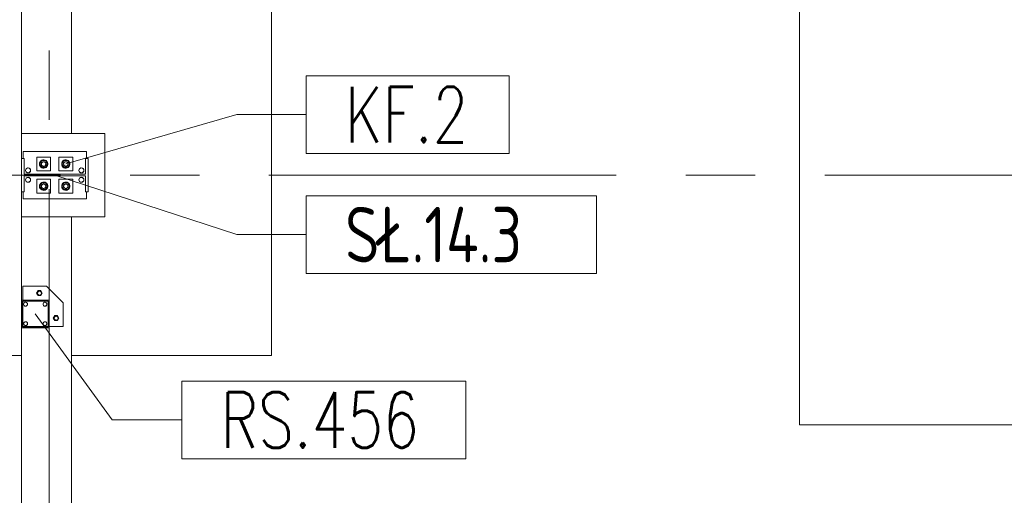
# Model space of a CAD drawing. Header units: millimetres. Extents: x 6807 to 7919, y 15387 to 15883.
# Tile 24 of 120: x 6985 to 7021, y 15635 to 15653. Entities that reach past the tile are written whole.
import ezdxf

# ---------------------------------------------------------------- set-up
doc = ezdxf.new("R2010")
doc.units = ezdxf.units.MM
doc.header["$LTSCALE"] = 10
doc.linetypes.add('MITTE', pattern=[2, 1.25, -0.25, 0.25, -0.25])
doc.layers.get('Defpoints').update_dxf_attribs({"color": 1})
for name, color, linetype, lineweight in [('PS_DIM', 4, 'Continuous', 13), ('PS_Object', 30, 'Continuous', 13), ('PS_Pos', 1, 'Continuous', 15), ('PS_SOLID', 7, 'Continuous', 30)]:
    doc.layers.add(name, color=color, linetype=linetype, lineweight=lineweight)
doc.styles.add('simplex', font='simplex.shx', dxfattribs={"width": 0.75})
doc.dimstyles.new('1_100_PRZ', dxfattribs={"dimtxt": 2, "dimasz": 1, "dimexe": 2, "dimexo": 5, "dimgap": 1, "dimtad": 1, "dimdec": 0, "dimlfac": 100, "dimtxsty": 'simplex', "dimblk": 'dimznak', "dimcen": 2, "dimse1": 1, "dimse2": 1, "dimclrd": 256, "dimclrt": 7, "dimadec": 1, "dimazin": 0, "dimtfac": 1, "dimtdec": 0, "dimtix": 1, "dimtmove": 2, "dimatfit": 3, "dimldrblk": 'dim-grot', "dimfxl": 1, "dimarcsym": 0})
doc.dimstyles.new('1_100_SC', dxfattribs={"dimtxt": 2, "dimasz": 1, "dimexe": 1, "dimexo": 1, "dimgap": 1, "dimtad": 1, "dimdec": 0, "dimlfac": 100, "dimtxsty": 'simplex', "dimblk": 'dimznak', "dimcen": 2, "dimclrd": 256, "dimclre": 256, "dimclrt": 7, "dimadec": 1, "dimazin": 0, "dimtfac": 1, "dimtdec": 0, "dimtix": 1, "dimtmove": 2, "dimatfit": 3, "dimldrblk": 'dim-grot', "dimfxl": 1, "dimarcsym": 0})

# ---------------------------------------------------------------- blocks, each defined once
blk = doc.blocks.new('dim-grot')
blk.add_hatch(color=256).paths.add_polyline_path([(0, 0), (-2, 0.5), (-2, -0.5)])
blk.add_lwpolyline([(0, 0), (-2, 0.5), (-2, -0.5), (0, 0)])
blk = doc.blocks.new('dimznak')
at = {"color": 0}
for points in [[(0, 2), (0, -2)], [(-2, 0), (2, 0)]]:
    blk.add_lwpolyline(points, dxfattribs=at)
at = {"color": 2}
blk.add_lwpolyline([(1, 1), (-1, -1)], dxfattribs=at)
blk = doc.blocks.new('*D425')
at = {"layer": 'Defpoints', "color": 0, "transparency": 16777216}
for p in [(6976.654, 15646.942), (6983.555, 15646.942, -0.807), (6985.422, 15641.442, -0.807)]:
    blk.add_point(p, dxfattribs=at)
at = {"layer": 'PS_DIM', "lineweight": -2, "transparency": 16777216}
for p, q in [((6976.654, 15647.942), (6976.654, 15648.942)), ((6976.654, 15641.442), (6976.654, 15646.942)), ((6976.654, 15640.442), (6976.654, 15639.442))]:
    blk.add_line(p, q, dxfattribs=at)
for p, rotation in [((6976.654, 15646.942), 270), ((6976.654, 15641.442), 90)]:
    blk.add_blockref('dimznak', p, dxfattribs=dict(at, rotation=rotation))
at = {"layer": 'PS_DIM', "color": 7, "transparency": 16777216, "insert": (6974.654, 15644.192), "char_height": 2, "attachment_point": 5, "rotation": 90, "style": 'simplex'}
blk.add_mtext('550', dxfattribs=at)
blk = doc.blocks.new('*D388')
at = {"layer": 'Defpoints', "color": 0, "transparency": 16777216}
for p in [(6983.3, 15662.648), (6983.3, 15648.425, -0.807), (6986.422, 15648.692, -0.807)]:
    blk.add_point(p, dxfattribs=at)
at = {"layer": 'PS_DIM', "lineweight": -2, "transparency": 16777216}
for p, q in [((6982.3, 15662.648), (6981.3, 15662.648)), ((6986.422, 15662.648), (6983.3, 15662.648)), ((6987.422, 15662.648), (6988.422, 15662.648))]:
    blk.add_line(p, q, dxfattribs=at)
blk.add_blockref('dimznak', (6983.3, 15662.648), dxfattribs=at)
at = {"layer": 'PS_DIM', "lineweight": -2, "transparency": 16777216, "rotation": 180}
blk.add_blockref('dimznak', (6986.422, 15662.648), dxfattribs=at)
at = {"layer": 'PS_DIM', "color": 7, "transparency": 16777216, "insert": (6984.878, 15666.885), "char_height": 2, "attachment_point": 5, "style": 'simplex'}
blk.add_mtext('312', dxfattribs=at)
blk = doc.blocks.new('*X225')
at = {"color": 1}
for p, q in [((6985.922, 15647.97, -0.807), (6988.691, 15644.152, -0.807)), ((7001.42, 15645.552, -0.807), (6991.191, 15645.552, -0.807)), ((6991.191, 15645.552, -0.807), (6991.191, 15642.752, -0.807)), ((7001.42, 15642.752, -0.807), (7001.42, 15645.552, -0.807)), ((6988.691, 15644.152, -0.807), (6991.191, 15644.152, -0.807)), ((6991.191, 15642.752, -0.807), (7001.42, 15642.752, -0.807))]:
    blk.add_line(p, q, dxfattribs=at)
at = {"color": 30, "style": 'simplex', "width": 0.75}
blk.add_text('RS.456', height=2, dxfattribs=at).set_placement((6992.591, 15643.152, -0.807))
blk = doc.blocks.new('*X260')
at = {"color": 1}
for p, q in [((6986.622, 15652.97, -0.807), (6993.172, 15650.827, -0.807)), ((7006.114, 15652.227, -0.807), (6995.672, 15652.227, -0.807)), ((6995.672, 15652.227, -0.807), (6995.672, 15649.427, -0.807)), ((7006.114, 15649.427, -0.807), (7006.114, 15652.227, -0.807)), ((6993.172, 15650.827, -0.807), (6995.672, 15650.827, -0.807)), ((6995.672, 15649.427, -0.807), (7006.114, 15649.427, -0.807))]:
    blk.add_line(p, q, dxfattribs=at)
at = {"color": 30, "style": 'simplex', "width": 0.75}
blk.add_text('SŁ.14.3', height=2, dxfattribs=at).set_placement((6997.072, 15649.827, -0.807))
blk = doc.blocks.new('*X261')
at = {"color": 1}
for p, q in [((7002.972, 15656.548, -0.807), (6995.672, 15656.548, -0.807)), ((6995.672, 15656.548, -0.807), (6995.672, 15653.748, -0.807)), ((7002.972, 15653.748, -0.807), (7002.972, 15656.548, -0.807)), ((6987.022, 15653.37, -0.807), (6993.172, 15655.148, -0.807)), ((6993.172, 15655.148, -0.807), (6995.672, 15655.148, -0.807)), ((6995.672, 15653.748, -0.807), (7002.972, 15653.748, -0.807))]:
    blk.add_line(p, q, dxfattribs=at)
at = {"color": 30, "style": 'simplex', "width": 0.75}
blk.add_text('KF.2', height=2, dxfattribs=at).set_placement((6997.072, 15654.148, -0.807))

msp = doc.modelspace()

# ---------------------------------------------------------------- linework, layer by layer
at = {"layer": 'PS_Object', "color": 5, "linetype": 'MITTE'}
for p, q in [((6986.422, 15493.934, -0.807), (6986.422, 15778.153, -0.807)), ((6854.332, 15646.942, -0.807), (7681.096, 15646.942, -0.807))]:
    msp.add_line(p, q, dxfattribs=at)
at = {"layer": 'PS_SOLID', "color": 253, "linetype": 'Continuous', "lineweight": 5}
for p, q in [((6985.422, 15658.442, -0.807), (6985.422, 15648.442, -0.807)), ((7013.422, 15655.942, -0.807), (7013.422, 15637.942, -0.807)), ((6994.422, 15640.442, -0.807), (6994.422, 15653.442, -0.807)), ((6987.222, 15648.442, -0.807), (6987.222, 15652.942, -0.807)), ((6985.422, 15648.442, -0.807), (6985.422, 15647.542, -0.807)), ((6985.422, 15648.442, -0.807), (6987.222, 15648.442, -0.807)), ((6988.422, 15648.442, -0.807), (6987.222, 15648.442, -0.807)), ((6988.422, 15645.442, -0.807), (6988.422, 15648.442, -0.807)), ((6985.422, 15646.342, -0.807), (6985.422, 15645.442, -0.807)), ((6987.222, 15645.442, -0.807), (6985.422, 15645.442, -0.807)), ((6985.422, 15645.442, -0.807), (6985.422, 15642.442, -0.807)), ((6987.222, 15645.442, -0.807), (6988.422, 15645.442, -0.807)), ((6987.222, 15588.442, -0.807), (6987.222, 15645.442, -0.807)), ((6985.422, 15641.442, -0.807), (6985.422, 15609.442, -0.807)), ((6984.422, 15640.442, -0.807), (6985.422, 15640.442, -0.807)), ((6987.222, 15640.442, -0.807), (6994.422, 15640.442, -0.807)), ((7013.422, 15637.942, -0.807), (7041.422, 15637.942, -0.807))]:
    msp.add_line(p, q, dxfattribs=at)
at = {"layer": 'PS_SOLID', "color": 3, "linetype": 'Continuous', "lineweight": 13}
for p, q in [((6985.646, 15647.792, -0.807), (6985.482, 15647.792, -0.807)), ((6985.482, 15647.792, -0.807), (6985.482, 15647.542, -0.807)), ((6986.187, 15647.792, -0.807), (6985.646, 15647.792, -0.807)), ((6986.987, 15647.792, -0.807), (6986.187, 15647.792, -0.807)), ((6987.566, 15647.792, -0.807), (6986.987, 15647.792, -0.807)), ((6987.762, 15647.792, -0.807), (6987.566, 15647.792, -0.807)), ((6987.762, 15647.542, -0.807), (6987.762, 15647.792, -0.807)), ((6985.52, 15647.542, -0.807), (6985.422, 15647.542, -0.807)), ((6985.422, 15647.542, -0.807), (6985.422, 15646.342, -0.807)), ((6985.52, 15646.973, -0.807), (6985.52, 15647.542, -0.807)), ((6986.237, 15647.592, -0.807), (6985.972, 15647.592, -0.807)), ((6985.972, 15647.592, -0.807), (6985.972, 15647.092, -0.807)), ((6986.077, 15647.382, -0.807), (6986.072, 15647.342, -0.807)), ((6986.093, 15647.419, -0.807), (6986.077, 15647.382, -0.807)), ((6986.152, 15647.462, -0.807), (6986.083, 15647.342, -0.807)), ((6986.119, 15647.451, -0.807), (6986.093, 15647.419, -0.807)), ((6986.153, 15647.475, -0.807), (6986.119, 15647.451, -0.807)), ((6986.147, 15647.369, -0.807), (6986.142, 15647.354, -0.807)), ((6986.142, 15647.354, -0.807), (6986.142, 15647.337, -0.807)), ((6986.144, 15647.36, -0.807), (6986.145, 15647.363, -0.807)), ((6986.145, 15647.363, -0.807), (6986.146, 15647.365, -0.807)), ((6986.154, 15647.384, -0.807), (6986.147, 15647.369, -0.807)), ((6986.227, 15647.462, -0.807), (6986.152, 15647.462, -0.807)), ((6986.152, 15647.381, -0.807), (6986.153, 15647.383, -0.807)), ((6986.191, 15647.488, -0.807), (6986.153, 15647.475, -0.807)), ((6986.153, 15647.383, -0.807), (6986.153, 15647.383, -0.807)), ((6986.164, 15647.397, -0.807), (6986.154, 15647.384, -0.807)), ((6986.176, 15647.407, -0.807), (6986.164, 15647.397, -0.807)), ((6986.166, 15647.398, -0.807), (6986.167, 15647.4, -0.807)), ((6986.167, 15647.4, -0.807), (6986.17, 15647.402, -0.807)), ((6986.19, 15647.415, -0.807), (6986.176, 15647.407, -0.807)), ((6986.182, 15647.411, -0.807), (6986.185, 15647.413, -0.807)), ((6986.185, 15647.413, -0.807), (6986.187, 15647.413, -0.807)), ((6986.205, 15647.42, -0.807), (6986.19, 15647.415, -0.807)), ((6986.232, 15647.491, -0.807), (6986.191, 15647.488, -0.807)), ((6986.222, 15647.422, -0.807), (6986.205, 15647.42, -0.807)), ((6986.205, 15647.42, -0.807), (6986.205, 15647.42, -0.807)), ((6986.205, 15647.42, -0.807), (6986.205, 15647.42, -0.807)), ((6986.238, 15647.42, -0.807), (6986.222, 15647.422, -0.807)), ((6986.225, 15647.421, -0.807), (6986.227, 15647.421, -0.807)), ((6986.291, 15647.462, -0.807), (6986.227, 15647.462, -0.807)), ((6986.227, 15647.421, -0.807), (6986.23, 15647.421, -0.807)), ((6986.272, 15647.483, -0.807), (6986.232, 15647.491, -0.807)), ((6986.472, 15647.592, -0.807), (6986.237, 15647.592, -0.807)), ((6986.253, 15647.415, -0.807), (6986.238, 15647.42, -0.807)), ((6986.245, 15647.418, -0.807), (6986.248, 15647.417, -0.807)), ((6986.248, 15647.417, -0.807), (6986.25, 15647.416, -0.807)), ((6986.267, 15647.407, -0.807), (6986.253, 15647.415, -0.807)), ((6986.28, 15647.397, -0.807), (6986.267, 15647.407, -0.807)), ((6986.267, 15647.407, -0.807), (6986.268, 15647.407, -0.807)), ((6986.268, 15647.407, -0.807), (6986.269, 15647.406, -0.807)), ((6986.308, 15647.464, -0.807), (6986.272, 15647.483, -0.807)), ((6986.289, 15647.384, -0.807), (6986.28, 15647.397, -0.807)), ((6986.282, 15647.394, -0.807), (6986.284, 15647.392, -0.807)), ((6986.284, 15647.392, -0.807), (6986.285, 15647.389, -0.807)), ((6986.297, 15647.369, -0.807), (6986.289, 15647.384, -0.807)), ((6986.36, 15647.342, -0.807), (6986.291, 15647.462, -0.807)), ((6986.293, 15647.376, -0.807), (6986.295, 15647.373, -0.807)), ((6986.295, 15647.373, -0.807), (6986.295, 15647.372, -0.807)), ((6986.301, 15647.354, -0.807), (6986.297, 15647.369, -0.807)), ((6986.301, 15647.337, -0.807), (6986.301, 15647.354, -0.807)), ((6986.301, 15647.353, -0.807), (6986.301, 15647.352, -0.807)), ((6986.301, 15647.352, -0.807), (6986.301, 15647.35, -0.807)), ((6986.338, 15647.436, -0.807), (6986.308, 15647.464, -0.807)), ((6986.359, 15647.401, -0.807), (6986.338, 15647.436, -0.807)), ((6986.37, 15647.362, -0.807), (6986.359, 15647.401, -0.807)), ((6986.37, 15647.342, -0.807), (6986.37, 15647.362, -0.807)), ((6986.472, 15647.092, -0.807), (6986.472, 15647.592, -0.807)), ((6987.037, 15647.592, -0.807), (6986.772, 15647.592, -0.807)), ((6986.772, 15647.592, -0.807), (6986.772, 15647.092, -0.807)), ((6986.877, 15647.382, -0.807), (6986.872, 15647.342, -0.807)), ((6986.893, 15647.419, -0.807), (6986.877, 15647.382, -0.807)), ((6986.952, 15647.462, -0.807), (6986.883, 15647.342, -0.807)), ((6986.919, 15647.451, -0.807), (6986.893, 15647.419, -0.807)), ((6986.953, 15647.475, -0.807), (6986.919, 15647.451, -0.807)), ((6986.947, 15647.369, -0.807), (6986.942, 15647.354, -0.807)), ((6986.942, 15647.354, -0.807), (6986.942, 15647.337, -0.807)), ((6986.944, 15647.36, -0.807), (6986.945, 15647.363, -0.807)), ((6986.945, 15647.363, -0.807), (6986.946, 15647.365, -0.807)), ((6986.954, 15647.384, -0.807), (6986.947, 15647.369, -0.807)), ((6987.027, 15647.462, -0.807), (6986.952, 15647.462, -0.807)), ((6986.952, 15647.381, -0.807), (6986.953, 15647.383, -0.807)), ((6986.991, 15647.488, -0.807), (6986.953, 15647.475, -0.807)), ((6986.953, 15647.383, -0.807), (6986.953, 15647.383, -0.807)), ((6986.964, 15647.397, -0.807), (6986.954, 15647.384, -0.807)), ((6986.976, 15647.407, -0.807), (6986.964, 15647.397, -0.807)), ((6986.966, 15647.398, -0.807), (6986.967, 15647.4, -0.807)), ((6986.967, 15647.4, -0.807), (6986.97, 15647.402, -0.807)), ((6986.99, 15647.415, -0.807), (6986.976, 15647.407, -0.807)), ((6986.982, 15647.411, -0.807), (6986.985, 15647.413, -0.807)), ((6986.985, 15647.413, -0.807), (6986.987, 15647.413, -0.807)), ((6987.005, 15647.42, -0.807), (6986.99, 15647.415, -0.807)), ((6987.032, 15647.491, -0.807), (6986.991, 15647.488, -0.807)), ((6987.022, 15647.422, -0.807), (6987.005, 15647.42, -0.807)), ((6987.005, 15647.42, -0.807), (6987.005, 15647.42, -0.807)), ((6987.005, 15647.42, -0.807), (6987.005, 15647.42, -0.807)), ((6987.038, 15647.42, -0.807), (6987.022, 15647.422, -0.807)), ((6987.025, 15647.421, -0.807), (6987.027, 15647.421, -0.807)), ((6987.091, 15647.462, -0.807), (6987.027, 15647.462, -0.807)), ((6987.027, 15647.421, -0.807), (6987.03, 15647.421, -0.807)), ((6987.072, 15647.483, -0.807), (6987.032, 15647.491, -0.807)), ((6987.272, 15647.592, -0.807), (6987.037, 15647.592, -0.807)), ((6987.053, 15647.415, -0.807), (6987.038, 15647.42, -0.807)), ((6987.045, 15647.418, -0.807), (6987.048, 15647.417, -0.807)), ((6987.048, 15647.417, -0.807), (6987.05, 15647.416, -0.807)), ((6987.067, 15647.407, -0.807), (6987.053, 15647.415, -0.807)), ((6987.08, 15647.397, -0.807), (6987.067, 15647.407, -0.807)), ((6987.067, 15647.407, -0.807), (6987.068, 15647.407, -0.807)), ((6987.068, 15647.407, -0.807), (6987.069, 15647.406, -0.807)), ((6987.108, 15647.464, -0.807), (6987.072, 15647.483, -0.807)), ((6987.089, 15647.384, -0.807), (6987.08, 15647.397, -0.807)), ((6987.082, 15647.394, -0.807), (6987.084, 15647.392, -0.807)), ((6987.084, 15647.392, -0.807), (6987.085, 15647.389, -0.807)), ((6987.097, 15647.369, -0.807), (6987.089, 15647.384, -0.807)), ((6987.16, 15647.342, -0.807), (6987.091, 15647.462, -0.807)), ((6987.093, 15647.376, -0.807), (6987.095, 15647.373, -0.807)), ((6987.095, 15647.373, -0.807), (6987.095, 15647.372, -0.807)), ((6987.101, 15647.354, -0.807), (6987.097, 15647.369, -0.807)), ((6987.101, 15647.337, -0.807), (6987.101, 15647.354, -0.807)), ((6987.101, 15647.353, -0.807), (6987.101, 15647.352, -0.807)), ((6987.101, 15647.352, -0.807), (6987.101, 15647.35, -0.807)), ((6987.138, 15647.436, -0.807), (6987.108, 15647.464, -0.807)), ((6987.159, 15647.401, -0.807), (6987.138, 15647.436, -0.807)), ((6987.17, 15647.362, -0.807), (6987.159, 15647.401, -0.807)), ((6987.17, 15647.342, -0.807), (6987.17, 15647.362, -0.807)), ((6987.272, 15647.092, -0.807), (6987.272, 15647.592, -0.807)), ((6987.822, 15647.542, -0.807), (6987.724, 15647.542, -0.807)), ((6987.724, 15647.542, -0.807), (6987.724, 15646.973, -0.807)), ((6987.822, 15646.342, -0.807), (6987.822, 15647.542, -0.807)), ((6985.572, 15647.112, -0.807), (6985.593, 15647.169, -0.807)), ((6985.593, 15647.054, -0.807), (6985.572, 15647.112, -0.807)), ((6985.593, 15647.169, -0.807), (6985.646, 15647.2, -0.807)), ((6985.646, 15647.023, -0.807), (6985.593, 15647.054, -0.807)), ((6985.646, 15647.2, -0.807), (6985.707, 15647.189, -0.807)), ((6985.707, 15647.034, -0.807), (6985.646, 15647.023, -0.807)), ((6985.707, 15647.189, -0.807), (6985.746, 15647.142, -0.807)), ((6985.746, 15647.081, -0.807), (6985.707, 15647.034, -0.807)), ((6985.746, 15647.142, -0.807), (6985.746, 15647.081, -0.807)), ((6985.972, 15647.092, -0.807), (6986.472, 15647.092, -0.807)), ((6986.072, 15647.342, -0.807), (6986.077, 15647.301, -0.807)), ((6986.077, 15647.301, -0.807), (6986.093, 15647.264, -0.807)), ((6986.083, 15647.342, -0.807), (6986.152, 15647.222, -0.807)), ((6986.093, 15647.264, -0.807), (6986.119, 15647.232, -0.807)), ((6986.119, 15647.232, -0.807), (6986.153, 15647.208, -0.807)), ((6986.142, 15647.342, -0.807), (6986.142, 15647.345, -0.807)), ((6986.142, 15647.34, -0.807), (6986.142, 15647.342, -0.807)), ((6986.142, 15647.337, -0.807), (6986.144, 15647.321, -0.807)), ((6986.144, 15647.321, -0.807), (6986.15, 15647.306, -0.807)), ((6986.145, 15647.32, -0.807), (6986.144, 15647.321, -0.807)), ((6986.146, 15647.318, -0.807), (6986.145, 15647.32, -0.807)), ((6986.15, 15647.306, -0.807), (6986.158, 15647.293, -0.807)), ((6986.153, 15647.3, -0.807), (6986.152, 15647.302, -0.807)), ((6986.152, 15647.222, -0.807), (6986.291, 15647.222, -0.807)), ((6986.155, 15647.297, -0.807), (6986.153, 15647.3, -0.807)), ((6986.153, 15647.208, -0.807), (6986.191, 15647.195, -0.807)), ((6986.158, 15647.293, -0.807), (6986.169, 15647.281, -0.807)), ((6986.167, 15647.283, -0.807), (6986.165, 15647.286, -0.807)), ((6986.168, 15647.282, -0.807), (6986.167, 15647.283, -0.807)), ((6986.169, 15647.281, -0.807), (6986.183, 15647.272, -0.807)), ((6986.183, 15647.272, -0.807), (6986.198, 15647.265, -0.807)), ((6986.185, 15647.27, -0.807), (6986.184, 15647.271, -0.807)), ((6986.188, 15647.269, -0.807), (6986.185, 15647.27, -0.807)), ((6986.191, 15647.195, -0.807), (6986.232, 15647.192, -0.807)), ((6986.198, 15647.265, -0.807), (6986.213, 15647.262, -0.807)), ((6986.205, 15647.263, -0.807), (6986.202, 15647.264, -0.807)), ((6986.208, 15647.263, -0.807), (6986.205, 15647.263, -0.807)), ((6986.213, 15647.262, -0.807), (6986.23, 15647.262, -0.807)), ((6986.227, 15647.262, -0.807), (6986.224, 15647.262, -0.807)), ((6986.228, 15647.262, -0.807), (6986.227, 15647.262, -0.807)), ((6986.23, 15647.262, -0.807), (6986.245, 15647.265, -0.807)), ((6986.232, 15647.192, -0.807), (6986.272, 15647.2, -0.807)), ((6986.245, 15647.265, -0.807), (6986.26, 15647.272, -0.807)), ((6986.248, 15647.266, -0.807), (6986.247, 15647.266, -0.807)), ((6986.251, 15647.268, -0.807), (6986.248, 15647.266, -0.807)), ((6986.26, 15647.272, -0.807), (6986.274, 15647.281, -0.807)), ((6986.268, 15647.276, -0.807), (6986.265, 15647.275, -0.807)), ((6986.27, 15647.278, -0.807), (6986.268, 15647.276, -0.807)), ((6986.272, 15647.2, -0.807), (6986.308, 15647.219, -0.807)), ((6986.274, 15647.281, -0.807), (6986.285, 15647.293, -0.807)), ((6986.284, 15647.291, -0.807), (6986.281, 15647.289, -0.807)), ((6986.284, 15647.292, -0.807), (6986.284, 15647.291, -0.807)), ((6986.285, 15647.293, -0.807), (6986.293, 15647.306, -0.807)), ((6986.291, 15647.222, -0.807), (6986.36, 15647.342, -0.807)), ((6986.293, 15647.306, -0.807), (6986.299, 15647.321, -0.807)), ((6986.295, 15647.31, -0.807), (6986.294, 15647.308, -0.807)), ((6986.296, 15647.313, -0.807), (6986.295, 15647.31, -0.807)), ((6986.299, 15647.321, -0.807), (6986.301, 15647.337, -0.807)), ((6986.301, 15647.331, -0.807), (6986.3, 15647.327, -0.807)), ((6986.301, 15647.333, -0.807), (6986.301, 15647.331, -0.807)), ((6986.308, 15647.219, -0.807), (6986.338, 15647.247, -0.807)), ((6986.338, 15647.247, -0.807), (6986.359, 15647.282, -0.807)), ((6986.359, 15647.282, -0.807), (6986.37, 15647.321, -0.807)), ((6986.37, 15647.321, -0.807), (6986.37, 15647.342, -0.807)), ((6986.772, 15647.092, -0.807), (6987.272, 15647.092, -0.807)), ((6986.872, 15647.342, -0.807), (6986.877, 15647.301, -0.807)), ((6986.877, 15647.301, -0.807), (6986.893, 15647.264, -0.807)), ((6986.883, 15647.342, -0.807), (6986.952, 15647.222, -0.807)), ((6986.893, 15647.264, -0.807), (6986.919, 15647.232, -0.807)), ((6986.919, 15647.232, -0.807), (6986.953, 15647.208, -0.807)), ((6986.942, 15647.342, -0.807), (6986.942, 15647.345, -0.807)), ((6986.942, 15647.34, -0.807), (6986.942, 15647.342, -0.807)), ((6986.942, 15647.337, -0.807), (6986.944, 15647.321, -0.807)), ((6986.944, 15647.321, -0.807), (6986.95, 15647.306, -0.807)), ((6986.945, 15647.32, -0.807), (6986.944, 15647.321, -0.807)), ((6986.946, 15647.318, -0.807), (6986.945, 15647.32, -0.807)), ((6986.95, 15647.306, -0.807), (6986.958, 15647.293, -0.807)), ((6986.953, 15647.3, -0.807), (6986.952, 15647.302, -0.807)), ((6986.952, 15647.222, -0.807), (6987.091, 15647.222, -0.807)), ((6986.955, 15647.297, -0.807), (6986.953, 15647.3, -0.807)), ((6986.953, 15647.208, -0.807), (6986.991, 15647.195, -0.807)), ((6986.958, 15647.293, -0.807), (6986.969, 15647.281, -0.807)), ((6986.967, 15647.283, -0.807), (6986.965, 15647.286, -0.807)), ((6986.968, 15647.282, -0.807), (6986.967, 15647.283, -0.807)), ((6986.969, 15647.281, -0.807), (6986.983, 15647.272, -0.807)), ((6986.983, 15647.272, -0.807), (6986.998, 15647.265, -0.807)), ((6986.985, 15647.27, -0.807), (6986.984, 15647.271, -0.807)), ((6986.988, 15647.269, -0.807), (6986.985, 15647.27, -0.807)), ((6986.991, 15647.195, -0.807), (6987.032, 15647.192, -0.807)), ((6986.998, 15647.265, -0.807), (6987.013, 15647.262, -0.807)), ((6987.005, 15647.263, -0.807), (6987.002, 15647.264, -0.807)), ((6987.008, 15647.263, -0.807), (6987.005, 15647.263, -0.807)), ((6987.013, 15647.262, -0.807), (6987.03, 15647.262, -0.807)), ((6987.027, 15647.262, -0.807), (6987.024, 15647.262, -0.807)), ((6987.028, 15647.262, -0.807), (6987.027, 15647.262, -0.807)), ((6987.03, 15647.262, -0.807), (6987.045, 15647.265, -0.807)), ((6987.032, 15647.192, -0.807), (6987.072, 15647.2, -0.807)), ((6987.045, 15647.265, -0.807), (6987.06, 15647.272, -0.807)), ((6987.048, 15647.266, -0.807), (6987.047, 15647.266, -0.807)), ((6987.051, 15647.268, -0.807), (6987.048, 15647.266, -0.807)), ((6987.06, 15647.272, -0.807), (6987.074, 15647.281, -0.807)), ((6987.068, 15647.276, -0.807), (6987.065, 15647.275, -0.807)), ((6987.07, 15647.278, -0.807), (6987.068, 15647.276, -0.807)), ((6987.072, 15647.2, -0.807), (6987.108, 15647.219, -0.807)), ((6987.074, 15647.281, -0.807), (6987.085, 15647.293, -0.807)), ((6987.084, 15647.291, -0.807), (6987.081, 15647.289, -0.807)), ((6987.084, 15647.292, -0.807), (6987.084, 15647.291, -0.807)), ((6987.085, 15647.293, -0.807), (6987.093, 15647.306, -0.807)), ((6987.091, 15647.222, -0.807), (6987.16, 15647.342, -0.807)), ((6987.093, 15647.306, -0.807), (6987.099, 15647.321, -0.807)), ((6987.095, 15647.31, -0.807), (6987.094, 15647.308, -0.807)), ((6987.096, 15647.313, -0.807), (6987.095, 15647.31, -0.807)), ((6987.099, 15647.321, -0.807), (6987.101, 15647.337, -0.807)), ((6987.101, 15647.331, -0.807), (6987.1, 15647.327, -0.807)), ((6987.101, 15647.333, -0.807), (6987.101, 15647.331, -0.807)), ((6987.108, 15647.219, -0.807), (6987.138, 15647.247, -0.807)), ((6987.138, 15647.247, -0.807), (6987.159, 15647.282, -0.807)), ((6987.159, 15647.282, -0.807), (6987.17, 15647.321, -0.807)), ((6987.17, 15647.321, -0.807), (6987.17, 15647.342, -0.807)), ((6987.492, 15647.112, -0.807), (6987.513, 15647.169, -0.807)), ((6987.513, 15647.054, -0.807), (6987.492, 15647.112, -0.807)), ((6987.513, 15647.169, -0.807), (6987.566, 15647.2, -0.807)), ((6987.566, 15647.023, -0.807), (6987.513, 15647.054, -0.807)), ((6987.566, 15647.2, -0.807), (6987.627, 15647.189, -0.807)), ((6987.627, 15647.034, -0.807), (6987.566, 15647.023, -0.807)), ((6987.627, 15647.189, -0.807), (6987.666, 15647.142, -0.807)), ((6987.666, 15647.081, -0.807), (6987.627, 15647.034, -0.807)), ((6987.666, 15647.142, -0.807), (6987.666, 15647.081, -0.807)), ((6987.724, 15646.973, -0.807), (6985.52, 15646.973, -0.807)), ((6985.52, 15646.342, -0.807), (6985.52, 15646.911, -0.807)), ((6985.52, 15646.911, -0.807), (6987.724, 15646.911, -0.807)), ((6985.572, 15646.772, -0.807), (6985.593, 15646.829, -0.807)), ((6985.593, 15646.714, -0.807), (6985.572, 15646.772, -0.807)), ((6985.593, 15646.829, -0.807), (6985.646, 15646.86, -0.807)), ((6985.646, 15646.683, -0.807), (6985.593, 15646.714, -0.807)), ((6985.646, 15646.86, -0.807), (6985.707, 15646.849, -0.807)), ((6985.707, 15646.694, -0.807), (6985.646, 15646.683, -0.807)), ((6985.707, 15646.849, -0.807), (6985.746, 15646.802, -0.807)), ((6985.746, 15646.741, -0.807), (6985.707, 15646.694, -0.807)), ((6985.746, 15646.802, -0.807), (6985.746, 15646.741, -0.807)), ((6986.237, 15646.792, -0.807), (6985.972, 15646.792, -0.807)), ((6985.972, 15646.792, -0.807), (6985.972, 15646.292, -0.807)), ((6986.152, 15646.662, -0.807), (6986.083, 15646.542, -0.807)), ((6986.119, 15646.651, -0.807), (6986.093, 15646.619, -0.807)), ((6986.153, 15646.675, -0.807), (6986.119, 15646.651, -0.807)), ((6986.227, 15646.662, -0.807), (6986.152, 15646.662, -0.807)), ((6986.191, 15646.688, -0.807), (6986.153, 15646.675, -0.807)), ((6986.232, 15646.691, -0.807), (6986.191, 15646.688, -0.807)), ((6986.291, 15646.662, -0.807), (6986.227, 15646.662, -0.807)), ((6986.272, 15646.683, -0.807), (6986.232, 15646.691, -0.807)), ((6986.472, 15646.792, -0.807), (6986.237, 15646.792, -0.807)), ((6986.308, 15646.664, -0.807), (6986.272, 15646.683, -0.807)), ((6986.36, 15646.542, -0.807), (6986.291, 15646.662, -0.807)), ((6986.338, 15646.636, -0.807), (6986.308, 15646.664, -0.807)), ((6986.472, 15646.292, -0.807), (6986.472, 15646.792, -0.807)), ((6987.037, 15646.792, -0.807), (6986.772, 15646.792, -0.807)), ((6986.772, 15646.792, -0.807), (6986.772, 15646.292, -0.807)), ((6986.952, 15646.662, -0.807), (6986.883, 15646.542, -0.807)), ((6986.919, 15646.651, -0.807), (6986.893, 15646.619, -0.807)), ((6986.953, 15646.675, -0.807), (6986.919, 15646.651, -0.807)), ((6987.027, 15646.662, -0.807), (6986.952, 15646.662, -0.807)), ((6986.991, 15646.688, -0.807), (6986.953, 15646.675, -0.807)), ((6987.032, 15646.691, -0.807), (6986.991, 15646.688, -0.807)), ((6987.091, 15646.662, -0.807), (6987.027, 15646.662, -0.807)), ((6987.072, 15646.683, -0.807), (6987.032, 15646.691, -0.807)), ((6987.272, 15646.792, -0.807), (6987.037, 15646.792, -0.807)), ((6987.108, 15646.664, -0.807), (6987.072, 15646.683, -0.807)), ((6987.16, 15646.542, -0.807), (6987.091, 15646.662, -0.807)), ((6987.138, 15646.636, -0.807), (6987.108, 15646.664, -0.807)), ((6987.272, 15646.292, -0.807), (6987.272, 15646.792, -0.807)), ((6987.492, 15646.772, -0.807), (6987.513, 15646.829, -0.807)), ((6987.513, 15646.714, -0.807), (6987.492, 15646.772, -0.807)), ((6987.513, 15646.829, -0.807), (6987.566, 15646.86, -0.807)), ((6987.566, 15646.683, -0.807), (6987.513, 15646.714, -0.807)), ((6987.566, 15646.86, -0.807), (6987.627, 15646.849, -0.807)), ((6987.627, 15646.694, -0.807), (6987.566, 15646.683, -0.807)), ((6987.627, 15646.849, -0.807), (6987.666, 15646.802, -0.807)), ((6987.666, 15646.741, -0.807), (6987.627, 15646.694, -0.807)), ((6987.666, 15646.802, -0.807), (6987.666, 15646.741, -0.807)), ((6987.724, 15646.911, -0.807), (6987.724, 15646.342, -0.807)), ((6985.422, 15646.342, -0.807), (6985.52, 15646.342, -0.807)), ((6985.482, 15646.342, -0.807), (6985.482, 15646.092, -0.807)), ((6985.972, 15646.292, -0.807), (6986.472, 15646.292, -0.807)), ((6986.077, 15646.582, -0.807), (6986.072, 15646.542, -0.807)), ((6986.072, 15646.542, -0.807), (6986.077, 15646.501, -0.807)), ((6986.093, 15646.619, -0.807), (6986.077, 15646.582, -0.807)), ((6986.077, 15646.501, -0.807), (6986.093, 15646.464, -0.807)), ((6986.083, 15646.542, -0.807), (6986.152, 15646.422, -0.807)), ((6986.093, 15646.464, -0.807), (6986.119, 15646.432, -0.807)), ((6986.119, 15646.432, -0.807), (6986.153, 15646.408, -0.807)), ((6986.147, 15646.569, -0.807), (6986.142, 15646.554, -0.807)), ((6986.142, 15646.554, -0.807), (6986.142, 15646.537, -0.807)), ((6986.142, 15646.542, -0.807), (6986.142, 15646.545, -0.807)), ((6986.142, 15646.54, -0.807), (6986.142, 15646.542, -0.807)), ((6986.142, 15646.537, -0.807), (6986.144, 15646.521, -0.807)), ((6986.144, 15646.56, -0.807), (6986.145, 15646.563, -0.807)), ((6986.144, 15646.521, -0.807), (6986.15, 15646.506, -0.807)), ((6986.145, 15646.52, -0.807), (6986.144, 15646.521, -0.807)), ((6986.145, 15646.563, -0.807), (6986.146, 15646.565, -0.807)), ((6986.146, 15646.518, -0.807), (6986.145, 15646.52, -0.807)), ((6986.154, 15646.584, -0.807), (6986.147, 15646.569, -0.807)), ((6986.15, 15646.506, -0.807), (6986.158, 15646.493, -0.807)), ((6986.152, 15646.581, -0.807), (6986.153, 15646.583, -0.807)), ((6986.153, 15646.5, -0.807), (6986.152, 15646.502, -0.807)), ((6986.152, 15646.422, -0.807), (6986.291, 15646.422, -0.807)), ((6986.153, 15646.583, -0.807), (6986.153, 15646.583, -0.807)), ((6986.155, 15646.497, -0.807), (6986.153, 15646.5, -0.807)), ((6986.153, 15646.408, -0.807), (6986.191, 15646.395, -0.807)), ((6986.164, 15646.597, -0.807), (6986.154, 15646.584, -0.807)), ((6986.158, 15646.493, -0.807), (6986.169, 15646.481, -0.807)), ((6986.176, 15646.607, -0.807), (6986.164, 15646.597, -0.807)), ((6986.167, 15646.483, -0.807), (6986.165, 15646.486, -0.807)), ((6986.166, 15646.598, -0.807), (6986.167, 15646.6, -0.807)), ((6986.167, 15646.6, -0.807), (6986.17, 15646.602, -0.807)), ((6986.168, 15646.482, -0.807), (6986.167, 15646.483, -0.807)), ((6986.169, 15646.481, -0.807), (6986.183, 15646.472, -0.807)), ((6986.19, 15646.615, -0.807), (6986.176, 15646.607, -0.807)), ((6986.182, 15646.611, -0.807), (6986.185, 15646.613, -0.807)), ((6986.183, 15646.472, -0.807), (6986.198, 15646.465, -0.807)), ((6986.185, 15646.47, -0.807), (6986.184, 15646.471, -0.807)), ((6986.185, 15646.613, -0.807), (6986.187, 15646.613, -0.807)), ((6986.188, 15646.469, -0.807), (6986.185, 15646.47, -0.807)), ((6986.205, 15646.62, -0.807), (6986.19, 15646.615, -0.807)), ((6986.191, 15646.395, -0.807), (6986.232, 15646.392, -0.807)), ((6986.198, 15646.465, -0.807), (6986.213, 15646.462, -0.807)), ((6986.205, 15646.463, -0.807), (6986.202, 15646.464, -0.807)), ((6986.222, 15646.622, -0.807), (6986.205, 15646.62, -0.807)), ((6986.205, 15646.62, -0.807), (6986.205, 15646.62, -0.807)), ((6986.205, 15646.62, -0.807), (6986.205, 15646.62, -0.807)), ((6986.208, 15646.463, -0.807), (6986.205, 15646.463, -0.807)), ((6986.213, 15646.462, -0.807), (6986.23, 15646.462, -0.807)), ((6986.238, 15646.62, -0.807), (6986.222, 15646.622, -0.807)), ((6986.227, 15646.462, -0.807), (6986.224, 15646.462, -0.807)), ((6986.225, 15646.621, -0.807), (6986.227, 15646.621, -0.807)), ((6986.227, 15646.621, -0.807), (6986.23, 15646.621, -0.807)), ((6986.228, 15646.462, -0.807), (6986.227, 15646.462, -0.807)), ((6986.23, 15646.462, -0.807), (6986.245, 15646.465, -0.807)), ((6986.232, 15646.392, -0.807), (6986.272, 15646.4, -0.807)), ((6986.253, 15646.615, -0.807), (6986.238, 15646.62, -0.807)), ((6986.245, 15646.618, -0.807), (6986.248, 15646.617, -0.807)), ((6986.245, 15646.465, -0.807), (6986.26, 15646.472, -0.807)), ((6986.248, 15646.466, -0.807), (6986.247, 15646.466, -0.807)), ((6986.248, 15646.617, -0.807), (6986.25, 15646.616, -0.807)), ((6986.251, 15646.468, -0.807), (6986.248, 15646.466, -0.807)), ((6986.267, 15646.607, -0.807), (6986.253, 15646.615, -0.807)), ((6986.26, 15646.472, -0.807), (6986.274, 15646.481, -0.807)), ((6986.268, 15646.476, -0.807), (6986.265, 15646.475, -0.807)), ((6986.28, 15646.597, -0.807), (6986.267, 15646.607, -0.807)), ((6986.267, 15646.607, -0.807), (6986.268, 15646.607, -0.807)), ((6986.268, 15646.607, -0.807), (6986.269, 15646.606, -0.807)), ((6986.27, 15646.478, -0.807), (6986.268, 15646.476, -0.807)), ((6986.272, 15646.4, -0.807), (6986.308, 15646.419, -0.807)), ((6986.274, 15646.481, -0.807), (6986.285, 15646.493, -0.807)), ((6986.289, 15646.584, -0.807), (6986.28, 15646.597, -0.807)), ((6986.284, 15646.491, -0.807), (6986.281, 15646.489, -0.807)), ((6986.282, 15646.594, -0.807), (6986.284, 15646.592, -0.807)), ((6986.284, 15646.592, -0.807), (6986.285, 15646.589, -0.807)), ((6986.284, 15646.492, -0.807), (6986.284, 15646.491, -0.807)), ((6986.285, 15646.493, -0.807), (6986.293, 15646.506, -0.807)), ((6986.297, 15646.569, -0.807), (6986.289, 15646.584, -0.807)), ((6986.291, 15646.422, -0.807), (6986.36, 15646.542, -0.807)), ((6986.293, 15646.576, -0.807), (6986.295, 15646.573, -0.807)), ((6986.293, 15646.506, -0.807), (6986.299, 15646.521, -0.807)), ((6986.295, 15646.51, -0.807), (6986.294, 15646.508, -0.807)), ((6986.295, 15646.573, -0.807), (6986.295, 15646.572, -0.807)), ((6986.296, 15646.513, -0.807), (6986.295, 15646.51, -0.807)), ((6986.301, 15646.554, -0.807), (6986.297, 15646.569, -0.807)), ((6986.299, 15646.521, -0.807), (6986.301, 15646.537, -0.807)), ((6986.301, 15646.531, -0.807), (6986.3, 15646.527, -0.807)), ((6986.301, 15646.537, -0.807), (6986.301, 15646.554, -0.807)), ((6986.301, 15646.553, -0.807), (6986.301, 15646.552, -0.807)), ((6986.301, 15646.552, -0.807), (6986.301, 15646.55, -0.807)), ((6986.301, 15646.533, -0.807), (6986.301, 15646.531, -0.807)), ((6986.308, 15646.419, -0.807), (6986.338, 15646.447, -0.807)), ((6986.359, 15646.601, -0.807), (6986.338, 15646.636, -0.807)), ((6986.338, 15646.447, -0.807), (6986.359, 15646.482, -0.807)), ((6986.37, 15646.562, -0.807), (6986.359, 15646.601, -0.807)), ((6986.359, 15646.482, -0.807), (6986.37, 15646.521, -0.807)), ((6986.37, 15646.542, -0.807), (6986.37, 15646.562, -0.807)), ((6986.37, 15646.521, -0.807), (6986.37, 15646.542, -0.807)), ((6986.772, 15646.292, -0.807), (6987.272, 15646.292, -0.807)), ((6986.877, 15646.582, -0.807), (6986.872, 15646.542, -0.807)), ((6986.872, 15646.542, -0.807), (6986.877, 15646.501, -0.807)), ((6986.893, 15646.619, -0.807), (6986.877, 15646.582, -0.807)), ((6986.877, 15646.501, -0.807), (6986.893, 15646.464, -0.807)), ((6986.883, 15646.542, -0.807), (6986.952, 15646.422, -0.807)), ((6986.893, 15646.464, -0.807), (6986.919, 15646.432, -0.807)), ((6986.919, 15646.432, -0.807), (6986.953, 15646.408, -0.807)), ((6986.947, 15646.569, -0.807), (6986.942, 15646.554, -0.807)), ((6986.942, 15646.554, -0.807), (6986.942, 15646.537, -0.807)), ((6986.942, 15646.542, -0.807), (6986.942, 15646.545, -0.807)), ((6986.942, 15646.54, -0.807), (6986.942, 15646.542, -0.807)), ((6986.942, 15646.537, -0.807), (6986.944, 15646.521, -0.807)), ((6986.944, 15646.56, -0.807), (6986.945, 15646.563, -0.807)), ((6986.944, 15646.521, -0.807), (6986.95, 15646.506, -0.807)), ((6986.945, 15646.52, -0.807), (6986.944, 15646.521, -0.807)), ((6986.945, 15646.563, -0.807), (6986.946, 15646.565, -0.807)), ((6986.946, 15646.518, -0.807), (6986.945, 15646.52, -0.807)), ((6986.954, 15646.584, -0.807), (6986.947, 15646.569, -0.807)), ((6986.95, 15646.506, -0.807), (6986.958, 15646.493, -0.807)), ((6986.952, 15646.581, -0.807), (6986.953, 15646.583, -0.807)), ((6986.953, 15646.5, -0.807), (6986.952, 15646.502, -0.807)), ((6986.952, 15646.422, -0.807), (6987.091, 15646.422, -0.807)), ((6986.953, 15646.583, -0.807), (6986.953, 15646.583, -0.807)), ((6986.955, 15646.497, -0.807), (6986.953, 15646.5, -0.807)), ((6986.953, 15646.408, -0.807), (6986.991, 15646.395, -0.807)), ((6986.964, 15646.597, -0.807), (6986.954, 15646.584, -0.807)), ((6986.958, 15646.493, -0.807), (6986.969, 15646.481, -0.807)), ((6986.976, 15646.607, -0.807), (6986.964, 15646.597, -0.807)), ((6986.967, 15646.483, -0.807), (6986.965, 15646.486, -0.807)), ((6986.966, 15646.598, -0.807), (6986.967, 15646.6, -0.807)), ((6986.967, 15646.6, -0.807), (6986.97, 15646.602, -0.807)), ((6986.968, 15646.482, -0.807), (6986.967, 15646.483, -0.807)), ((6986.969, 15646.481, -0.807), (6986.983, 15646.472, -0.807)), ((6986.99, 15646.615, -0.807), (6986.976, 15646.607, -0.807)), ((6986.982, 15646.611, -0.807), (6986.985, 15646.613, -0.807)), ((6986.983, 15646.472, -0.807), (6986.998, 15646.465, -0.807)), ((6986.985, 15646.47, -0.807), (6986.984, 15646.471, -0.807)), ((6986.985, 15646.613, -0.807), (6986.987, 15646.613, -0.807)), ((6986.988, 15646.469, -0.807), (6986.985, 15646.47, -0.807)), ((6987.005, 15646.62, -0.807), (6986.99, 15646.615, -0.807)), ((6986.991, 15646.395, -0.807), (6987.032, 15646.392, -0.807)), ((6986.998, 15646.465, -0.807), (6987.013, 15646.462, -0.807)), ((6987.005, 15646.463, -0.807), (6987.002, 15646.464, -0.807)), ((6987.022, 15646.622, -0.807), (6987.005, 15646.62, -0.807)), ((6987.005, 15646.62, -0.807), (6987.005, 15646.62, -0.807)), ((6987.005, 15646.62, -0.807), (6987.005, 15646.62, -0.807)), ((6987.008, 15646.463, -0.807), (6987.005, 15646.463, -0.807)), ((6987.013, 15646.462, -0.807), (6987.03, 15646.462, -0.807)), ((6987.038, 15646.62, -0.807), (6987.022, 15646.622, -0.807)), ((6987.027, 15646.462, -0.807), (6987.024, 15646.462, -0.807)), ((6987.025, 15646.621, -0.807), (6987.027, 15646.621, -0.807)), ((6987.027, 15646.621, -0.807), (6987.03, 15646.621, -0.807)), ((6987.028, 15646.462, -0.807), (6987.027, 15646.462, -0.807)), ((6987.03, 15646.462, -0.807), (6987.045, 15646.465, -0.807)), ((6987.032, 15646.392, -0.807), (6987.072, 15646.4, -0.807)), ((6987.053, 15646.615, -0.807), (6987.038, 15646.62, -0.807)), ((6987.045, 15646.618, -0.807), (6987.048, 15646.617, -0.807)), ((6987.045, 15646.465, -0.807), (6987.06, 15646.472, -0.807)), ((6987.048, 15646.466, -0.807), (6987.047, 15646.466, -0.807)), ((6987.048, 15646.617, -0.807), (6987.05, 15646.616, -0.807)), ((6987.051, 15646.468, -0.807), (6987.048, 15646.466, -0.807)), ((6987.067, 15646.607, -0.807), (6987.053, 15646.615, -0.807)), ((6987.06, 15646.472, -0.807), (6987.074, 15646.481, -0.807)), ((6987.068, 15646.476, -0.807), (6987.065, 15646.475, -0.807)), ((6987.08, 15646.597, -0.807), (6987.067, 15646.607, -0.807)), ((6987.067, 15646.607, -0.807), (6987.068, 15646.607, -0.807)), ((6987.068, 15646.607, -0.807), (6987.069, 15646.606, -0.807)), ((6987.07, 15646.478, -0.807), (6987.068, 15646.476, -0.807)), ((6987.072, 15646.4, -0.807), (6987.108, 15646.419, -0.807)), ((6987.074, 15646.481, -0.807), (6987.085, 15646.493, -0.807)), ((6987.089, 15646.584, -0.807), (6987.08, 15646.597, -0.807)), ((6987.084, 15646.491, -0.807), (6987.081, 15646.489, -0.807)), ((6987.082, 15646.594, -0.807), (6987.084, 15646.592, -0.807)), ((6987.084, 15646.592, -0.807), (6987.085, 15646.589, -0.807)), ((6987.084, 15646.492, -0.807), (6987.084, 15646.491, -0.807)), ((6987.085, 15646.493, -0.807), (6987.093, 15646.506, -0.807)), ((6987.097, 15646.569, -0.807), (6987.089, 15646.584, -0.807)), ((6987.091, 15646.422, -0.807), (6987.16, 15646.542, -0.807)), ((6987.093, 15646.576, -0.807), (6987.095, 15646.573, -0.807)), ((6987.093, 15646.506, -0.807), (6987.099, 15646.521, -0.807)), ((6987.095, 15646.51, -0.807), (6987.094, 15646.508, -0.807)), ((6987.095, 15646.573, -0.807), (6987.095, 15646.572, -0.807)), ((6987.096, 15646.513, -0.807), (6987.095, 15646.51, -0.807)), ((6987.101, 15646.554, -0.807), (6987.097, 15646.569, -0.807)), ((6987.099, 15646.521, -0.807), (6987.101, 15646.537, -0.807)), ((6987.101, 15646.531, -0.807), (6987.1, 15646.527, -0.807)), ((6987.101, 15646.537, -0.807), (6987.101, 15646.554, -0.807)), ((6987.101, 15646.553, -0.807), (6987.101, 15646.552, -0.807)), ((6987.101, 15646.552, -0.807), (6987.101, 15646.55, -0.807)), ((6987.101, 15646.533, -0.807), (6987.101, 15646.531, -0.807)), ((6987.108, 15646.419, -0.807), (6987.138, 15646.447, -0.807)), ((6987.159, 15646.601, -0.807), (6987.138, 15646.636, -0.807)), ((6987.138, 15646.447, -0.807), (6987.159, 15646.482, -0.807)), ((6987.17, 15646.562, -0.807), (6987.159, 15646.601, -0.807)), ((6987.159, 15646.482, -0.807), (6987.17, 15646.521, -0.807)), ((6987.17, 15646.542, -0.807), (6987.17, 15646.562, -0.807)), ((6987.17, 15646.521, -0.807), (6987.17, 15646.542, -0.807)), ((6987.724, 15646.342, -0.807), (6987.822, 15646.342, -0.807)), ((6987.762, 15646.092, -0.807), (6987.762, 15646.342, -0.807)), ((6985.482, 15646.092, -0.807), (6987.762, 15646.092, -0.807))]:
    msp.add_line(p, q, dxfattribs=at)
at = {"layer": 'PS_SOLID', "color": 181, "linetype": 'Continuous', "lineweight": 13}
for p, q in [((6985.559, 15642.942, -0.807), (6985.472, 15642.942, -0.807)), ((6985.472, 15642.942, -0.807), (6985.472, 15642.442, -0.807)), ((6986.059, 15642.942, -0.807), (6985.559, 15642.942, -0.807)), ((6986.02, 15642.782, -0.807), (6985.968, 15642.692, -0.807)), ((6986.124, 15642.782, -0.807), (6986.02, 15642.782, -0.807)), ((6986.259, 15642.942, -0.807), (6986.059, 15642.942, -0.807)), ((6986.175, 15642.692, -0.807), (6986.124, 15642.782, -0.807)), ((6986.322, 15642.942, -0.807), (6986.259, 15642.942, -0.807)), ((6986.659, 15642.604, -0.807), (6986.322, 15642.942, -0.807)), ((6986.382, 15642.442, -0.807), (6985.422, 15642.442, -0.807)), ((6985.422, 15642.442, -0.807), (6985.422, 15641.442, -0.807)), ((6985.462, 15641.482, -0.807), (6985.462, 15642.402, -0.807)), ((6985.462, 15642.402, -0.807), (6986.382, 15642.402, -0.807)), ((6985.472, 15642.402, -0.807), (6985.472, 15641.492, -0.807)), ((6985.968, 15642.692, -0.807), (6986.02, 15642.602, -0.807)), ((6986.02, 15642.602, -0.807), (6986.124, 15642.602, -0.807)), ((6986.124, 15642.602, -0.807), (6986.175, 15642.692, -0.807)), ((6986.422, 15642.442, -0.807), (6986.382, 15642.442, -0.807)), ((6986.382, 15642.402, -0.807), (6986.382, 15641.482, -0.807)), ((6986.422, 15641.442, -0.807), (6986.422, 15642.442, -0.807)), ((6986.922, 15642.342, -0.807), (6986.659, 15642.604, -0.807)), ((6985.502, 15642.292, -0.807), (6985.518, 15642.337, -0.807)), ((6985.518, 15642.247, -0.807), (6985.502, 15642.292, -0.807)), ((6985.518, 15642.337, -0.807), (6985.559, 15642.36, -0.807)), ((6985.559, 15642.223, -0.807), (6985.518, 15642.247, -0.807)), ((6985.559, 15642.36, -0.807), (6985.607, 15642.352, -0.807)), ((6985.607, 15642.231, -0.807), (6985.559, 15642.223, -0.807)), ((6985.607, 15642.352, -0.807), (6985.637, 15642.315, -0.807)), ((6985.637, 15642.268, -0.807), (6985.607, 15642.231, -0.807)), ((6985.637, 15642.315, -0.807), (6985.637, 15642.268, -0.807)), ((6986.202, 15642.292, -0.807), (6986.218, 15642.337, -0.807)), ((6986.218, 15642.247, -0.807), (6986.202, 15642.292, -0.807)), ((6986.218, 15642.337, -0.807), (6986.259, 15642.36, -0.807)), ((6986.259, 15642.223, -0.807), (6986.218, 15642.247, -0.807)), ((6986.259, 15642.36, -0.807), (6986.307, 15642.352, -0.807)), ((6986.307, 15642.231, -0.807), (6986.259, 15642.223, -0.807)), ((6986.307, 15642.352, -0.807), (6986.337, 15642.315, -0.807)), ((6986.337, 15642.268, -0.807), (6986.307, 15642.231, -0.807)), ((6986.337, 15642.315, -0.807), (6986.337, 15642.268, -0.807)), ((6986.922, 15641.492, -0.807), (6986.922, 15642.342, -0.807)), ((6986.62, 15641.882, -0.807), (6986.568, 15641.792, -0.807)), ((6986.568, 15641.792, -0.807), (6986.62, 15641.702, -0.807)), ((6986.724, 15641.882, -0.807), (6986.62, 15641.882, -0.807)), ((6986.62, 15641.702, -0.807), (6986.724, 15641.702, -0.807)), ((6986.775, 15641.792, -0.807), (6986.724, 15641.882, -0.807)), ((6986.724, 15641.702, -0.807), (6986.775, 15641.792, -0.807)), ((6985.422, 15641.442, -0.807), (6986.422, 15641.442, -0.807)), ((6986.382, 15641.482, -0.807), (6985.462, 15641.482, -0.807)), ((6985.472, 15641.492, -0.807), (6986.382, 15641.492, -0.807)), ((6985.502, 15641.592, -0.807), (6985.518, 15641.637, -0.807)), ((6985.518, 15641.547, -0.807), (6985.502, 15641.592, -0.807)), ((6985.518, 15641.637, -0.807), (6985.559, 15641.66, -0.807)), ((6985.559, 15641.523, -0.807), (6985.518, 15641.547, -0.807)), ((6985.559, 15641.66, -0.807), (6985.607, 15641.652, -0.807)), ((6985.607, 15641.531, -0.807), (6985.559, 15641.523, -0.807)), ((6985.607, 15641.652, -0.807), (6985.637, 15641.615, -0.807)), ((6985.637, 15641.568, -0.807), (6985.607, 15641.531, -0.807)), ((6985.637, 15641.615, -0.807), (6985.637, 15641.568, -0.807)), ((6986.202, 15641.592, -0.807), (6986.218, 15641.637, -0.807)), ((6986.218, 15641.547, -0.807), (6986.202, 15641.592, -0.807)), ((6986.218, 15641.637, -0.807), (6986.259, 15641.66, -0.807)), ((6986.259, 15641.523, -0.807), (6986.218, 15641.547, -0.807)), ((6986.259, 15641.66, -0.807), (6986.307, 15641.652, -0.807)), ((6986.307, 15641.531, -0.807), (6986.259, 15641.523, -0.807)), ((6986.307, 15641.652, -0.807), (6986.337, 15641.615, -0.807)), ((6986.337, 15641.568, -0.807), (6986.307, 15641.531, -0.807)), ((6986.337, 15641.615, -0.807), (6986.337, 15641.568, -0.807)), ((6986.422, 15641.492, -0.807), (6986.922, 15641.492, -0.807))]:
    msp.add_line(p, q, dxfattribs=at)
at = {"layer": 'PS_SOLID', "color": 3, "linetype": 'Continuous', "lineweight": 13}
for centre in [(6985.662, 15647.112, -0.807), (6987.582, 15647.112, -0.807), (6985.662, 15646.772, -0.807), (6987.582, 15646.772, -0.807)]:
    msp.add_circle(centre, 0.09, dxfattribs=at)
at = {"layer": 'PS_SOLID', "color": 181, "linetype": 'Continuous', "lineweight": 13}
for centre in [(6986.072, 15642.692, -0.807), (6985.572, 15642.292, -0.807), (6986.272, 15642.292, -0.807), (6986.672, 15641.792, -0.807), (6985.572, 15641.592, -0.807), (6986.272, 15641.592, -0.807)]:
    msp.add_circle(centre, 0.07, dxfattribs=at)

# ---------------------------------------------------------------- block references
at = {"layer": 'PS_Pos'}
for name in ['*X261', '*X260', '*X225']:
    msp.add_blockref(name, (0, -6.028), dxfattribs=at)

# ---------------------------------------------------------------- dimensions: what is measured, and where the dimension line sits
at = {"layer": 'PS_DIM'}
dim = msp.add_linear_dim(base=(6983.3, 15662.648), p1=(6986.422, 15648.692, -0.807), p2=(6983.3, 15648.425, -0.807), dimstyle='1_100_PRZ', dxfattribs=at)
dim.commit()
dim.dimension.update_dxf_attribs({"geometry": '*D388', "text_midpoint": (6984.878, 15666.885), "dimtype": 160})
for base, p1, p2, dimstyle in [((6976.654, 15658.942), (6983.555, 15646.942, -0.807), (6985.422, 15658.942, -0.807), '1_100_PRZ'), ((6976.654, 15641.442), (6985.422, 15609.442, -0.807), (6985.422, 15641.442, -0.807), '1_100_SC')]:
    msp.add_linear_dim(base=base, p1=p1, p2=p2, angle=90, dimstyle=dimstyle, dxfattribs=at).render()
dim = msp.add_linear_dim(base=(6976.654, 15646.942), p1=(6985.422, 15641.442, -0.807), p2=(6983.555, 15646.942, -0.807), angle=90, dimstyle='1_100_PRZ', dxfattribs=at)
dim.commit()
dim.dimension.update_dxf_attribs({"geometry": '*D425', "text_midpoint": (6974.654, 15644.192)})

doc.saveas('drawing.dxf')
